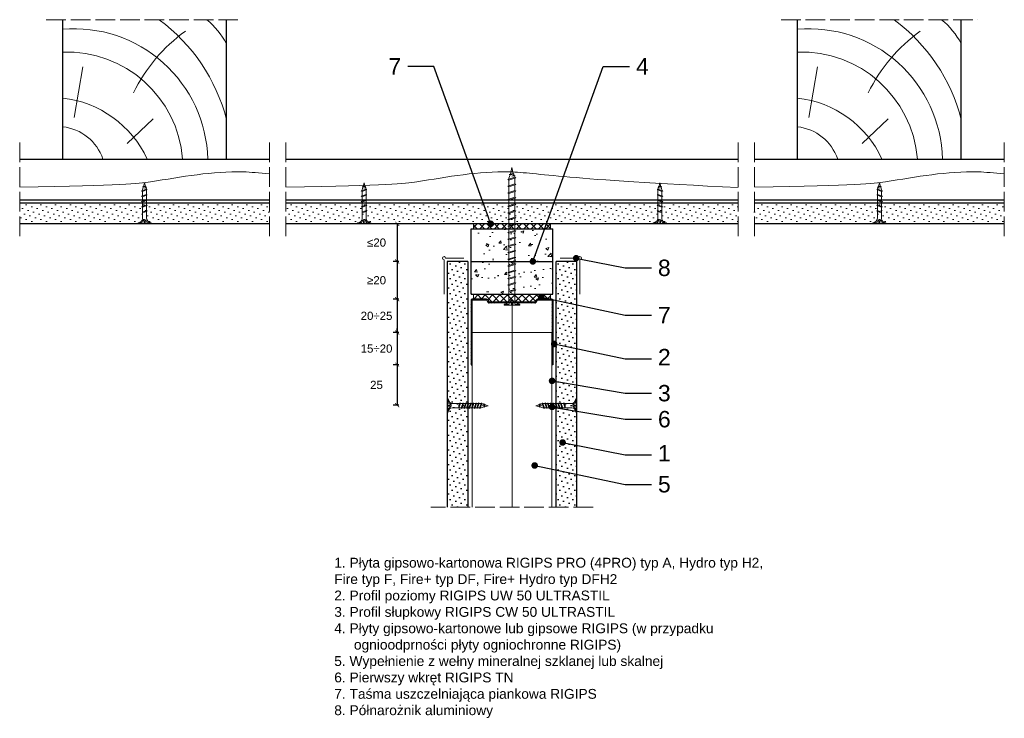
# Model space of a CAD drawing. Header units: millimetres. Extents: x 43 to 2739, y 671 to 1866.
# Tile 2 of 8: x 43 to 644, y 1440 to 1866. Entities that reach past the tile are written whole.
import ezdxf
from ezdxf import colors
from ezdxf.entities.mleader import LeaderData, LeaderLine
from ezdxf.math import Vec2, Vec3

# ---------------------------------------------------------------- set-up
doc = ezdxf.new("R2010")
doc.units = ezdxf.units.MM
doc.linetypes.add('ACAD_ISO02W100', pattern=[15, 12, -3])
for name, color, linetype, lineweight in [('_ISOVER WELNA', 7, 'BATTING', 9), ('_RIGIPS AKCESORIA', 7, 'Continuous', 18), ('_RIGIPS G-K', 7, 'Continuous', 25), ('_RIGIPS PROFIL', 7, 'Continuous', 18), ('KRESKOWANIE', 7, 'Continuous', 9), ('OPISY', 7, 'Continuous', 9), ('PRZERYWANA', 7, 'ACAD_ISO02W100', 9), ('WYMIARY', 7, 'Continuous', 25)]:
    doc.layers.add(name, color=color, linetype=linetype, lineweight=lineweight)
doc.styles.get("Standard").update_dxf_attribs({"font": 'arial.ttf'})
doc.linetypes.add('BATTING', pattern='A,0.00254,-2.54,[134,ltypeshp.shx,S=2.54,R=0,X=-2.54,Y=0],-5.08,[134,ltypeshp.shx,S=2.54,R=180,X=2.54,Y=0],-2.54', length=10.16254)
doc.dimstyles.new('ISO-25', dxfattribs={"dimtxt": 5, "dimasz": 2.5, "dimexe": 2.5, "dimexo": 0.625, "dimtad": 1, "dimtxsty": 'Standard', "dimblk": 'ARCHTICK', "dimcen": 2.5, "dimadec": 0, "dimazin": 0, "dimtfac": 1, "dimtmove": 0, "dimatfit": 3, "dimfxl": 1, "dimfxlon": 1, "dimarcsym": 0})
pattern_1 = [(50, (-1933.128, 424.791), (18.21847, -1.59391), [1.905, -20.955]), (355, (-1933.128, 424.79), (-3.52434, 19.10568), [1.524, -16.76406]), (100.45144, (-1931.61, 424.658), (14.69412, 17.51178), [1.619, -17.80902]), (46.1842, (-1933.128, 429.87), (27.1079, -4.20423), [2.8575, -31.4325]), (96.6356, (-1930.87, 429.52), (23.74041, 24.7426), [2.4285, -26.71356]), (351.1842, (-1933.128, 429.87), (23.7404, 24.7426), [2.286, -25.14597]), (21, (-1930.588, 428.601), (15.16144, -10.22652), [1.905, -20.955]), (326, (-1930.588, 428.6), (6.1802, 18.4188), [1.524, -16.764]), (71.45144, (-1929.325, 427.749), (21.34164, 8.19228), [1.619, -17.809]), (37.5, (-1933.128, 424.791), (0.30886, 8.455504), [0, -16.5608, 0, -17.018, 0, -16.8275]), (7.5, (-1933.128, 424.791), (6.681966, 10.018057), [0, -9.7028, 0, -16.1798, 0, -6.4135]), (327.5, (-1938.7925, 424.791), (13.55906, -0.572874), [0, -6.35, 0, -19.812, 0, -26.289]), (317.5, (-1941.333, 424.791), (14.81292, 2.54265), [0, -8.255, 0, -13.1572, 0, -18.669])]

# ---------------------------------------------------------------- blocks, each defined once
blk = doc.blocks.new('drew kres')
at = {"layer": 'KRESKOWANIE'}
for p, q in [((2017.14, 418.87), (2001.31, 403.8)), ((2049.56, 403.04), (2044.28, 372.15))]:
    blk.add_line(p, q, dxfattribs=at)
for centre, radius, start, end in [((2049.6, 430.44), 81.58, 181.47193, 274.90404), ((2053.93, 433.85), 70.73, 184.46723, 272.14351), ((2063.95, 455.7), 64.99, 204.89607, 263.48248), ((2059.82, 437.89), 29.39, 198.95356, 263.65586), ((2063.5, 432.03), 110.49, 194.5935, 233.38495), ((1921.56, 433.01), 102.26, 306.02448, 333.87188), ((1998.29, 380.05), 47.17, 207.83589, 231.09163)]:
    blk.add_arc(centre, radius, start, end, dxfattribs=at)
blk = doc.blocks.new('TD 25')
at = {"layer": '_RIGIPS AKCESORIA'}
for p, q in [((18.38, 90.87), (18.38, 98.87)), ((18.38, 98.87), (18.84, 98.87)), ((18.84, 96.49), (18.38, 96.49)), ((18.84, 98.87), (18.84, 96.49)), ((21.4, 96.17), (28.48, 96.17)), ((25.5, 96.17), (25.5, 94.89)), ((26.41, 93.72), (25.5, 96.17)), ((28.48, 96.17), (28.79, 96.71)), ((29.61, 93.21), (28.48, 96.17)), ((28.79, 96.71), (29.94, 93.72)), ((29, 96.17), (31.59, 96.17)), ((31.59, 96.17), (31.9, 96.71)), ((32.72, 93.21), (31.59, 96.17)), ((31.9, 96.71), (33.05, 93.72)), ((32.11, 96.17), (34.8, 96.17)), ((34.8, 96.17), (35.11, 96.71)), ((35.93, 93.21), (34.8, 96.17)), ((35.11, 96.71), (36.26, 93.72)), ((35.32, 96.17), (38.06, 96.17)), ((38.06, 96.17), (38.38, 96.71)), ((39.2, 93.21), (38.06, 96.17)), ((38.38, 96.71), (39.52, 93.72)), ((38.58, 96.17), (39.08, 96.17)), ((39.08, 96.17), (40.66, 95.69)), ((18.38, 95.2), (20.15, 95.2)), ((18.38, 94.54), (20.15, 94.54)), ((18.84, 93.34), (18.38, 93.34)), ((18.38, 90.87), (18.84, 90.87)), ((18.84, 90.87), (18.84, 93.34)), ((20.15, 95.2), (20.15, 95.91)), ((20.15, 94.54), (20.15, 93.88)), ((25.87, 93.72), (21.92, 93.72)), ((25.5, 94.89), (26.03, 93.24)), ((26.03, 93.24), (26.41, 93.72)), ((29.42, 93.72), (26.41, 93.72)), ((29.94, 93.72), (29.61, 93.21)), ((32.53, 93.72), (29.94, 93.72)), ((33.05, 93.72), (32.72, 93.21)), ((35.74, 93.72), (33.05, 93.72)), ((36.26, 93.72), (35.93, 93.21)), ((39, 93.72), (36.26, 93.72)), ((39.52, 93.72), (39.2, 93.21)), ((39.52, 93.72), (40.19, 93.83)), ((40.23, 93.53), (40.05, 94.99)), ((40.05, 94.99), (40.52, 94.11)), ((40.52, 94.11), (40.23, 93.53)), ((41.08, 94.06), (40.52, 94.11)), ((40.66, 95.69), (40.94, 96.08)), ((41.08, 94.06), (40.66, 95.69)), ((40.94, 96.08), (41.41, 94.41)), ((41.41, 94.41), (41.08, 94.06)), ((41.09, 95.55), (43.38, 94.95)), ((43.38, 94.95), (41.41, 94.41))]:
    blk.add_line(p, q, dxfattribs=at)
for centre, major_axis, ratio, start_param, end_param in [((21.47, 99.37), (0.17, 3.2), 0.826134, 1.773653, 3.180586), ((18.34, 92.6), (0, 3.93), 0.848176, -0.720942, -0.151112), ((21.75, 90.14), (0.28, 3.57), 0.832181, 0.035984, 1.430787), ((15.65, 107.61), (0, 14.76), 0.848176, 3.399396, 3.475072), ((18.97, 96.32), (0, 2.81), 0.848176, 3.475072, 3.862535), ((20.04, 94.88), (0, 0.895), 0.848176, -1.552777, -0.720942), ((20.04, 94.88), (0, 0.895), 0.848176, 3.862535, 4.730408)]:
    blk.add_ellipse(centre, major_axis=major_axis, ratio=ratio, start_param=start_param, end_param=end_param, dxfattribs=at)
blk = doc.blocks.new('TN 25')
at = {"layer": '_RIGIPS AKCESORIA'}
for p, q in [((0, -0.84), (0, 7.16)), ((0, 7.16), (0.46, 7.16)), ((0.46, 7.16), (0.46, 4.78)), ((0.46, 4.78), (0, 4.78)), ((0, 3.5), (1.77, 3.5)), ((0, 2.83), (1.77, 2.83)), ((0.46, 1.64), (0, 1.64)), ((0.46, -0.84), (0.46, 1.64)), ((1.77, 3.5), (1.77, 4.2)), ((1.77, 2.83), (1.77, 2.18)), ((3.02, 4.46), (8.47, 4.46)), ((7.49, 2.01), (3.55, 2.01)), ((7.12, 4.46), (7.12, 3.18)), ((8.03, 2.01), (7.12, 4.46)), ((7.12, 3.18), (7.65, 1.53)), ((7.65, 1.53), (8.03, 2.01)), ((9.41, 2.01), (8.03, 2.01)), ((8.47, 4.46), (8.79, 5)), ((9.61, 1.51), (8.47, 4.46)), ((8.79, 5), (9.93, 2.01)), ((9, 4.46), (10.1, 4.46)), ((9.93, 2.01), (9.61, 1.51)), ((11.04, 2.01), (9.93, 2.01)), ((10.1, 4.46), (10.41, 5)), ((11.23, 1.51), (10.1, 4.46)), ((10.41, 5), (11.56, 2.01)), ((10.62, 4.46), (11.67, 4.46)), ((11.56, 2.01), (11.23, 1.51)), ((12.61, 2.01), (11.56, 2.01)), ((11.67, 4.46), (11.99, 5)), ((12.81, 1.51), (11.67, 4.46)), ((11.99, 5), (13.14, 2.01)), ((12.2, 4.46), (13.21, 4.46)), ((13.14, 2.01), (12.81, 1.51)), ((14.15, 2.01), (13.14, 2.01)), ((13.21, 4.46), (13.52, 5)), ((14.34, 1.51), (13.21, 4.46)), ((13.52, 5), (14.67, 2.01)), ((13.73, 4.46), (14.8, 4.46)), ((14.67, 2.01), (14.34, 1.51)), ((15.74, 2.01), (14.67, 2.01)), ((14.8, 4.46), (15.12, 5)), ((15.94, 1.51), (14.8, 4.46)), ((15.12, 5), (16.26, 2.01)), ((15.33, 4.46), (16.42, 4.46)), ((16.26, 2.01), (15.94, 1.51)), ((17.36, 2.01), (16.26, 2.01)), ((16.42, 4.46), (16.73, 5)), ((17.55, 1.51), (16.42, 4.46)), ((16.73, 5), (17.88, 2.01)), ((16.94, 4.46), (17.99, 4.46)), ((17.88, 2.01), (17.55, 1.51)), ((18.93, 2.01), (17.88, 2.01)), ((17.99, 4.46), (18.31, 5)), ((19.13, 1.51), (17.99, 4.46)), ((18.31, 5), (19.45, 2.01)), ((18.52, 4.46), (19.68, 4.46)), ((19.45, 2.01), (19.13, 1.51)), ((19.45, 2.01), (20.62, 2.01)), ((19.68, 4.46), (20, 5)), ((20.82, 1.51), (19.68, 4.46)), ((20, 5), (21.14, 2.01)), ((20.21, 4.46), (20.7, 4.46)), ((20.7, 4.46), (22.28, 3.98)), ((21.14, 2.01), (20.82, 1.51)), ((21.14, 2.01), (21.81, 2.12)), ((21.85, 1.83), (21.67, 3.28)), ((21.67, 3.28), (22.14, 2.4)), ((22.14, 2.4), (21.85, 1.83)), ((22.7, 2.36), (22.14, 2.4)), ((22.28, 3.98), (22.56, 4.37)), ((22.7, 2.36), (22.28, 3.98)), ((22.56, 4.37), (23.03, 2.71)), ((23.03, 2.71), (22.7, 2.36)), ((22.71, 3.85), (25, 3.24)), ((25, 3.24), (23.03, 2.71)), ((0, -0.84), (0.46, -0.84))]:
    blk.add_line(p, q, dxfattribs=at)
for centre, major_axis, ratio, start_param, end_param in [((3.09, 7.67), (0.17, 3.2), 0.826134, 1.773653, 3.180586), ((-0.04, 0.9), (0, 3.93), 0.848176, -0.720942, -0.151112), ((3.37, -1.57), (0.28, 3.57), 0.832181, 0.035984, 1.430787), ((-2.73, 15.91), (0, 14.76), 0.848176, 3.399396, 3.475072), ((0.59, 4.62), (0, 2.81), 0.848176, 3.475072, 3.862535), ((1.66, 3.18), (0, 0.895), 0.848176, -1.552777, -0.720942), ((1.66, 3.18), (0, 0.895), 0.848176, 3.862535, 4.730408)]:
    blk.add_ellipse(centre, major_axis=major_axis, ratio=ratio, start_param=start_param, end_param=end_param, dxfattribs=at)
blk = doc.blocks.new('UW 50 ULTRASTIL')
h = blk.add_hatch()
h.set_pattern_fill('ANSI31', color=256, scale=0.5, style=0)
h.paths.add_polyline_path([(-104.51, 0.56), (-104.18, 1.24, -0.286951), (-103.29, 1.8), (-82.41, 1.8), (-76.29, 1.8, -0.286951), (-75.39, 1.24), (-75.06, 0.56, 0.286951), (-74.16, 0), (-65.59, 0, 0.414214), (-64.79, 0.8), (-64.79, 40), (-65.34, 40), (-65.34, 0.8, -0.414214), (-65.59, 0.55), (-73.82, 0.55, -0.286951), (-74.72, 1.11), (-75.05, 1.79, 0.286951), (-75.94, 2.35), (-103.63, 2.35, 0.286951), (-104.53, 1.79), (-104.86, 1.11, -0.286951), (-105.76, 0.55), (-113.99, 0.55, -0.414214), (-114.24, 0.8), (-114.24, 40), (-114.79, 40), (-114.79, 0.8, 0.414214), (-113.99, 0), (-105.41, 0, 0.286951)])
for p, q in [((-114.79, 0.8), (-114.79, 40)), ((-114.79, 40), (-114.24, 40)), ((-114.24, 0.8), (-114.24, 40)), ((-65.34, 0.8), (-65.34, 40)), ((-64.79, 40), (-65.34, 40)), ((-64.79, 0.8), (-64.79, 40)), ((-113.99, 0.55), (-105.76, 0.55)), ((-113.99, 0), (-105.41, 0)), ((-104.86, 1.11), (-104.53, 1.79)), ((-104.51, 0.56), (-104.18, 1.24)), ((-103.63, 2.35), (-75.94, 2.35)), ((-103.29, 1.8), (-76.29, 1.8)), ((-75.06, 0.56), (-75.39, 1.24)), ((-74.72, 1.11), (-75.05, 1.79)), ((-74.16, 0), (-65.59, 0)), ((-73.82, 0.55), (-65.59, 0.55))]:
    blk.add_line(p, q)
for centre, radius, start, end in [((-113.99, 0.8), 0.8, 180, 270), ((-113.99, 0.8), 0.25, 180, 270), ((-105.76, 1.55), 1, 270, 334.04349), ((-105.41, 1), 1, 270, 334.04349), ((-103.63, 1.35), 1, 90, 154.04349), ((-103.29, 0.8), 1, 90, 154.04349), ((-76.29, 0.8), 1, 25.95651, 90), ((-75.94, 1.35), 1, 25.95651, 90), ((-74.16, 1), 1, 205.95651, 270), ((-73.82, 1.55), 1, 205.95651, 270), ((-65.59, 0.8), 0.8, 270, 0), ((-65.59, 0.8), 0.25, 270, 0)]:
    blk.add_arc(centre, radius, start, end)
blk = doc.blocks.new('polnaroznik')
at = {"layer": '_RIGIPS AKCESORIA'}
for p, q in [((429.5, 44.15), (429.5, 55.15)), ((430.5, 56.15), (451.5, 56.15))]:
    blk.add_line(p, q, dxfattribs=at)
blk.add_arc((429.5, 56.15), 1, 0, 270, dxfattribs=at)
blk = doc.blocks.new('TD 70')
at = {"layer": '_RIGIPS AKCESORIA'}
for p, q in [((18.38, 47.4), (18.38, 55.4)), ((18.38, 55.4), (18.84, 55.4)), ((18.84, 55.4), (18.84, 53.01)), ((18.84, 53.01), (18.38, 53.01)), ((18.38, 51.73), (20.15, 51.73)), ((18.38, 51.06), (20.15, 51.06)), ((20.15, 51.73), (20.15, 52.43)), ((20.15, 51.06), (20.15, 50.41)), ((21.4, 52.96), (28.48, 52.96)), ((26.41, 50.01), (25.5, 52.96)), ((25.5, 52.96), (25.5, 51.42)), ((25.5, 51.42), (26.03, 49.44)), ((28.48, 52.96), (28.79, 53.6)), ((29.61, 49.41), (28.48, 52.96)), ((28.79, 53.6), (29.94, 50.01)), ((29, 52.96), (31.59, 52.96)), ((31.59, 52.96), (31.9, 53.6)), ((32.72, 49.41), (31.59, 52.96)), ((31.9, 53.6), (33.05, 50.01)), ((32.11, 52.96), (34.8, 52.96)), ((34.8, 52.96), (35.11, 53.6)), ((35.93, 49.41), (34.8, 52.96)), ((35.11, 53.6), (36.26, 50.01)), ((35.32, 52.96), (38.06, 52.96)), ((38.06, 52.96), (38.38, 53.6)), ((39.2, 49.41), (38.06, 52.96)), ((38.38, 53.6), (39.52, 50.01)), ((38.58, 52.96), (41.44, 52.96)), ((41.44, 52.96), (41.76, 53.6)), ((42.58, 49.41), (41.44, 52.96)), ((41.76, 53.6), (42.9, 50.01)), ((41.96, 52.96), (44.82, 52.96)), ((44.82, 52.96), (45.14, 53.6)), ((45.96, 49.41), (44.82, 52.96)), ((45.14, 53.6), (46.28, 50.01)), ((45.34, 52.96), (48.2, 52.96)), ((48.2, 52.96), (48.52, 53.6)), ((49.34, 49.41), (48.2, 52.96)), ((48.52, 53.6), (49.66, 50.01)), ((48.72, 52.96), (51.58, 52.96)), ((51.58, 52.96), (51.9, 53.6)), ((52.72, 49.41), (51.58, 52.96)), ((51.9, 53.6), (53.04, 50.01)), ((52.1, 52.96), (54.96, 52.96)), ((54.96, 52.96), (55.28, 53.6)), ((56.1, 49.41), (54.96, 52.96)), ((55.28, 53.6), (56.42, 50.01)), ((55.48, 52.96), (58.34, 52.96)), ((58.34, 52.96), (58.66, 53.6)), ((59.48, 49.41), (58.34, 52.96)), ((58.66, 53.6), (59.8, 50.01)), ((58.86, 52.96), (61.72, 52.96)), ((61.72, 52.96), (62.04, 53.6)), ((62.85, 49.41), (61.72, 52.96)), ((62.04, 53.6), (63.18, 50.01)), ((62.24, 52.96), (65.1, 52.96)), ((65.1, 52.96), (65.42, 53.6)), ((66.23, 49.41), (65.1, 52.96)), ((65.42, 53.6), (66.56, 50.01)), ((65.62, 52.96), (68.48, 52.96)), ((68.48, 52.96), (68.8, 53.6)), ((69.61, 49.41), (68.48, 52.96)), ((68.8, 53.6), (69.94, 50.01)), ((69, 52.96), (71.86, 52.96)), ((71.86, 52.96), (72.18, 53.6)), ((72.99, 49.41), (71.86, 52.96)), ((72.18, 53.6), (73.32, 50.01)), ((72.38, 52.96), (75.24, 52.96)), ((75.24, 52.96), (75.56, 53.6)), ((76.37, 49.41), (75.24, 52.96)), ((75.56, 53.6), (76.7, 50.01)), ((75.76, 52.96), (78.62, 52.96)), ((78.62, 52.96), (78.94, 53.6)), ((79.75, 49.41), (78.62, 52.96)), ((78.94, 53.6), (80.08, 50.01)), ((79.14, 52.96), (82, 52.96)), ((82, 52.96), (82.32, 53.6)), ((82, 52.96), (82.32, 53.6)), ((83.13, 49.41), (82, 52.96)), ((83.13, 49.41), (82, 52.96)), ((82.32, 53.6), (83.46, 50.01)), ((82.32, 53.6), (83.46, 50.01)), ((82.52, 52.96), (83.01, 52.96)), ((82.52, 52.96), (83.01, 52.96)), ((83.01, 52.96), (84.6, 52.38)), ((83.46, 50.01), (84.13, 50.15)), ((84.16, 49.79), (83.99, 51.54)), ((83.99, 51.54), (84.46, 50.48)), ((84.46, 50.48), (84.16, 49.79)), ((85.02, 50.43), (84.46, 50.48)), ((84.6, 52.38), (84.88, 52.85)), ((85.02, 50.43), (84.6, 52.38)), ((84.88, 52.85), (85.35, 50.85)), ((85.02, 52.22), (88.38, 51.49)), ((85.35, 50.85), (85.02, 50.43)), ((88.38, 51.49), (85.35, 50.85)), ((18.84, 49.87), (18.38, 49.87)), ((18.38, 47.4), (18.84, 47.4)), ((18.84, 47.4), (18.84, 49.87)), ((25.87, 50.01), (21.92, 50.01)), ((26.03, 49.44), (26.41, 50.01)), ((29.42, 50.01), (26.41, 50.01)), ((29.94, 50.01), (29.61, 49.41)), ((32.53, 50.01), (29.94, 50.01)), ((33.05, 50.01), (32.72, 49.41)), ((35.74, 50.01), (33.05, 50.01)), ((36.26, 50.01), (35.93, 49.41)), ((39, 50.01), (36.26, 50.01)), ((39.52, 50.01), (39.2, 49.41)), ((42.38, 50.01), (39.52, 50.01)), ((42.9, 50.01), (42.58, 49.41)), ((45.76, 50.01), (42.9, 50.01)), ((46.28, 50.01), (45.96, 49.41)), ((49.14, 50.01), (46.28, 50.01)), ((49.66, 50.01), (49.34, 49.41)), ((52.52, 50.01), (49.66, 50.01)), ((53.04, 50.01), (52.72, 49.41)), ((55.9, 50.01), (53.04, 50.01)), ((56.42, 50.01), (56.1, 49.41)), ((59.28, 50.01), (56.42, 50.01)), ((59.8, 50.01), (59.48, 49.41)), ((62.66, 50.01), (59.8, 50.01)), ((63.18, 50.01), (62.85, 49.41)), ((66.04, 50.01), (63.18, 50.01)), ((66.56, 50.01), (66.23, 49.41)), ((69.42, 50.01), (66.56, 50.01)), ((69.94, 50.01), (69.61, 49.41)), ((72.8, 50.01), (69.94, 50.01)), ((73.32, 50.01), (72.99, 49.41)), ((76.18, 50.01), (73.32, 50.01)), ((76.7, 50.01), (76.37, 49.41)), ((79.56, 50.01), (76.7, 50.01)), ((80.08, 50.01), (79.75, 49.41)), ((82.94, 50.01), (80.08, 50.01)), ((83.46, 50.01), (83.13, 49.41)), ((83.46, 50.01), (83.13, 49.41))]:
    blk.add_line(p, q, dxfattribs=at)
for centre, major_axis, ratio, start_param, end_param in [((21.47, 55.9), (1.22, 2.78), 0.837272, 2.095128, 3.598769), ((18.34, 49.13), (0, 3.93), 0.848176, -0.720942, -0.151112), ((21.75, 46.66), (-0.73, 3.32), 0.858496, -0.312441, 1.16424), ((15.65, 64.14), (0, 14.76), 0.848176, 3.399396, 3.475072), ((18.97, 52.85), (0, 2.81), 0.848176, 3.475072, 3.862535), ((20.04, 51.41), (0, 0.895), 0.848176, -1.552777, -0.720942), ((20.04, 51.41), (0, 0.895), 0.848176, 3.862535, 4.730408)]:
    blk.add_ellipse(centre, major_axis=major_axis, ratio=ratio, start_param=start_param, end_param=end_param, dxfattribs=at)
blk = doc.blocks.new('_ArchTick')
at = {"color": 0, "linetype": 'ByBlock', "const_width": 0.15}
blk.add_lwpolyline([(-0.5, -0.5), (0.5, 0.5)], dxfattribs=at)
blk = doc.blocks.new('*D31')
at = {"layer": 'Defpoints', "color": 0, "transparency": 16777216}
for p in [(319.98, 1675.52), (273.57, 1655.92), (319.38, 1655.92)]:
    blk.add_point(p, dxfattribs=at)
at = {"layer": 'WYMIARY', "color": 0, "lineweight": -2, "transparency": 16777216}
for p, q in [((273.57, 1675.52), (273.57, 1678.02)), ((274.57, 1675.52), (271.07, 1675.52)), ((273.57, 1675.52), (273.57, 1655.92)), ((274.57, 1655.92), (271.07, 1655.92)), ((273.57, 1655.92), (273.57, 1653.42))]:
    blk.add_line(p, q, dxfattribs=at)
at = {"layer": 'WYMIARY', "color": 0, "lineweight": -2, "transparency": 16777216, "xscale": 2.5, "yscale": 2.5, "zscale": 2.5}
for p, rotation in [((273.57, 1675.52), 270), ((273.57, 1655.92), 90)]:
    blk.add_blockref('_ArchTick', p, dxfattribs=dict(at, rotation=rotation))
at = {"layer": 'WYMIARY', "color": 0, "transparency": 16777216, "insert": (260.97, 1665.72), "char_height": 5, "attachment_point": 5}
blk.add_mtext('15÷20', dxfattribs=at)
blk = doc.blocks.new('*D32')
at = {"layer": 'Defpoints', "color": 0, "transparency": 16777216}
for p in [(319.38, 1655.92), (273.56, 1631.18), (318.66, 1631.18)]:
    blk.add_point(p, dxfattribs=at)
at = {"layer": 'WYMIARY', "color": 0, "lineweight": -2, "transparency": 16777216}
for p, q in [((274.56, 1655.92), (271.06, 1655.92)), ((273.56, 1655.92), (273.56, 1631.18)), ((274.56, 1631.18), (271.06, 1631.18))]:
    blk.add_line(p, q, dxfattribs=at)
at = {"layer": 'WYMIARY', "color": 0, "lineweight": -2, "transparency": 16777216, "xscale": 2.5, "yscale": 2.5, "zscale": 2.5}
for p, rotation in [((273.56, 1655.92), 90), ((273.56, 1631.18), 270)]:
    blk.add_blockref('_ArchTick', p, dxfattribs=dict(at, rotation=rotation))
at = {"layer": 'WYMIARY', "color": 0, "transparency": 16777216, "insert": (260.95, 1643.55), "char_height": 5, "attachment_point": 5}
blk.add_mtext('25', dxfattribs=at)
blk = doc.blocks.new('*D33')
at = {"layer": 'Defpoints', "color": 0, "transparency": 16777216}
for p in [(319.98, 1695.92), (273.57, 1675.52), (319.38, 1675.52)]:
    blk.add_point(p, dxfattribs=at)
at = {"layer": 'WYMIARY', "color": 0, "lineweight": -2, "transparency": 16777216}
for p, q in [((274.57, 1695.92), (271.07, 1695.92)), ((273.57, 1695.92), (273.57, 1675.52)), ((274.57, 1675.52), (271.07, 1675.52))]:
    blk.add_line(p, q, dxfattribs=at)
at = {"layer": 'WYMIARY', "color": 0, "lineweight": -2, "transparency": 16777216, "xscale": 2.5, "yscale": 2.5, "zscale": 2.5}
for p, rotation in [((273.57, 1695.92), 90), ((273.57, 1675.52), 270)]:
    blk.add_blockref('_ArchTick', p, dxfattribs=dict(at, rotation=rotation))
at = {"layer": 'WYMIARY', "color": 0, "transparency": 16777216, "insert": (260.97, 1685.72), "char_height": 5, "attachment_point": 5}
blk.add_mtext('20÷25', dxfattribs=at)
blk = doc.blocks.new('*D34')
at = {"layer": 'Defpoints', "color": 0, "transparency": 16777216}
for p in [(317.38, 1718.92), (273.57, 1695.92), (320.78, 1695.92)]:
    blk.add_point(p, dxfattribs=at)
at = {"layer": 'WYMIARY', "color": 0, "lineweight": -2, "transparency": 16777216}
for p, q in [((274.57, 1718.92), (271.07, 1718.92)), ((273.57, 1718.92), (273.57, 1695.92)), ((274.57, 1695.92), (271.07, 1695.92))]:
    blk.add_line(p, q, dxfattribs=at)
at = {"layer": 'WYMIARY', "color": 0, "lineweight": -2, "transparency": 16777216, "xscale": 2.5, "yscale": 2.5, "zscale": 2.5}
for p, rotation in [((273.57, 1718.92), 90), ((273.57, 1695.92), 270)]:
    blk.add_blockref('_ArchTick', p, dxfattribs=dict(at, rotation=rotation))
at = {"layer": 'WYMIARY', "color": 0, "transparency": 16777216, "insert": (260.97, 1707.42), "char_height": 5, "attachment_point": 5}
blk.add_mtext('≥20', dxfattribs=at)
blk = doc.blocks.new('*D35')
at = {"layer": 'Defpoints', "color": 0, "transparency": 16777216}
for p in [(317.38, 1741.92), (273.57, 1718.92), (319.38, 1718.92)]:
    blk.add_point(p, dxfattribs=at)
at = {"layer": 'WYMIARY', "color": 0, "lineweight": -2, "transparency": 16777216}
for p, q in [((274.57, 1741.92), (271.07, 1741.92)), ((273.57, 1741.92), (273.57, 1718.92)), ((274.57, 1718.92), (271.07, 1718.92))]:
    blk.add_line(p, q, dxfattribs=at)
at = {"layer": 'WYMIARY', "color": 0, "lineweight": -2, "transparency": 16777216, "xscale": 2.5, "yscale": 2.5, "zscale": 2.5}
for p, rotation in [((273.57, 1741.92), 90), ((273.57, 1718.92), 270)]:
    blk.add_blockref('_ArchTick', p, dxfattribs=dict(at, rotation=rotation))
at = {"layer": 'WYMIARY', "color": 0, "transparency": 16777216, "insert": (260.97, 1730.42), "char_height": 5, "attachment_point": 5}
blk.add_mtext('≤20', dxfattribs=at)
blk = doc.blocks.new('_Dot')
at = {"color": 0, "linetype": 'ByBlock', "lineweight": -2}
blk.add_line((-0.5, 0), (-1, 0), dxfattribs=at)
at = {"color": 0, "linetype": 'ByBlock', "const_width": 0.5}
blk.add_lwpolyline([(-0.25, 0, 1), (0.25, 0, 1)], format="xyb", close=True, dxfattribs=at)

msp = doc.modelspace()

# ---------------------------------------------------------------- hatches: boundary and pattern name
at = {"layer": '_RIGIPS G-K'}
h = msp.add_hatch(dxfattribs=at)
h.set_pattern_fill('DOTS', color=256, scale=2, angle=225, style=0)
h.set_pattern_definition([(225, (-1934.6283, 401.791), (1.122532, -3.367596), [0, -3.175])])
h.paths.add_polyline_path([(304.147, 1568.92), (316.647, 1568.92), (316.647, 1718.92), (304.147, 1718.92)])
h = msp.add_hatch(dxfattribs=at)
h.set_pattern_fill('DOTS', color=256, scale=2, angle=225, style=0)
h.set_pattern_definition([(225, (-1931.6283, 401.791), (1.122532, -3.367596), [0, -3.175])])
h.paths.add_polyline_path([(370.647, 1568.92), (383.147, 1568.92), (383.147, 1718.92), (370.647, 1718.92)])
at = {"layer": 'KRESKOWANIE'}
h = msp.add_hatch(dxfattribs=at)
h.set_pattern_fill('DOTS', color=256, scale=2, angle=225, style=0)
h.paths.add_polyline_path([(195.647, 1754.42), (43.163, 1754.42), (43.163, 1741.92), (195.647, 1741.92)])
h = msp.add_hatch(dxfattribs=at)
h.set_pattern_fill('DOTS', color=256, scale=2, angle=225, style=0)
h.paths.add_polyline_path([(481.647, 1754.42), (205.647, 1754.42), (205.647, 1741.92), (481.647, 1741.92)])
h = msp.add_hatch(dxfattribs=at)
h.set_pattern_fill('DOTS', color=256, scale=2, angle=225, style=0)
h.paths.add_polyline_path([(644.13, 1754.42), (491.647, 1754.42), (491.647, 1741.92), (644.13, 1741.92)])
h = msp.add_hatch(dxfattribs=at)
h.set_pattern_fill('AR-CONC', color=256, scale=0.1, style=0)
h.set_pattern_definition(pattern_1)
h.paths.add_polyline_path([(368.647, 1738.92), (318.647, 1738.92), (318.647, 1718.92), (368.647, 1718.92)])
h = msp.add_hatch(dxfattribs=at)
h.set_pattern_fill('ANSI37', color=256, angle=270, style=0)
h.set_pattern_definition([(315, (-1933.1283, 424.791), (2.245064, 2.245064), []), (45, (-1933.1283, 424.791), (-2.245064, 2.245064), [])])
h.paths.add_polyline_path([(367.247, 1741.92), (320.047, 1741.92), (320.047, 1738.92), (367.247, 1738.92)])
h = msp.add_hatch(dxfattribs=at)
h.set_pattern_fill('AR-CONC', color=256, scale=0.1, style=0)
h.set_pattern_definition(pattern_1)
h.paths.add_polyline_path([(368.647, 1718.92), (318.647, 1718.92), (318.647, 1698.92), (368.647, 1698.92)])
h = msp.add_hatch(dxfattribs=at)
h.set_pattern_fill('ANSI37', color=256, angle=270, style=0)
h.set_pattern_definition([(315, (1968.4215, 3133.0484), (2.245064, 2.245064), []), (45, (1968.4215, 3133.0484), (-2.245064, 2.245064), [])])
h.paths.add_polyline_path([(320.047, 1695.92), (328.021, 1695.92, -0.2869508), (328.92, 1695.357), (329.249, 1694.682, 0.2869508), (330.148, 1694.12), (357.145, 1694.12, 0.2869508), (358.044, 1694.682), (358.373, 1695.357, -0.2869508), (359.272, 1695.92), (367.247, 1695.92), (367.247, 1698.92), (320.047, 1698.92)])

# ---------------------------------------------------------------- linework, layer by layer
for p, q in [((69.405, 1781.42), (69.405, 1866.42)), ((169.405, 1781.42), (169.405, 1866.42)), ((517.888, 1781.42), (517.888, 1866.42)), ((617.888, 1781.42), (617.888, 1866.42)), ((43.163, 1781.42), (195.647, 1781.42)), ((205.647, 1781.42), (481.647, 1781.42)), ((491.647, 1781.42), (644.13, 1781.42)), ((43.163, 1756.42), (195.647, 1756.42)), ((43.163, 1756.42), (195.647, 1756.42)), ((205.647, 1756.42), (481.647, 1756.42)), ((205.647, 1756.42), (481.647, 1756.42)), ((491.647, 1756.42), (644.13, 1756.42))]:
    msp.add_line(p, q)
at = {"layer": '_ISOVER WELNA', "ltscale": 2.4}
msp.add_line((343.647, 1568.92), (343.647, 1693.57), dxfattribs=at)
at = {"layer": '_RIGIPS G-K'}
for p, q in [((195.647, 1754.42), (43.163, 1754.42)), ((481.647, 1754.42), (205.647, 1754.42)), ((644.13, 1754.42), (491.647, 1754.42)), ((195.647, 1741.92), (43.163, 1741.92)), ((481.647, 1741.92), (205.647, 1741.92)), ((318.647, 1698.92), (318.647, 1738.92)), ((318.647, 1738.92), (368.647, 1738.92)), ((368.647, 1698.92), (368.647, 1738.92)), ((644.13, 1741.92), (491.647, 1741.92)), ((304.147, 1718.92), (304.147, 1568.92)), ((316.647, 1718.92), (304.147, 1718.92)), ((316.647, 1718.92), (316.647, 1568.92)), ((318.647, 1718.92), (368.647, 1718.92)), ((370.647, 1568.92), (370.647, 1718.92)), ((383.147, 1718.92), (370.647, 1718.92)), ((383.147, 1568.92), (383.147, 1718.92)), ((318.647, 1698.92), (368.647, 1698.92))]:
    msp.add_line(p, q, dxfattribs=at)
at = {"layer": '_RIGIPS PROFIL', "lineweight": 9}
for p, q in [((319.247, 1675.52), (368.047, 1675.52)), ((319.247, 1568.92), (319.247, 1675.52)), ((368.047, 1568.92), (368.047, 1675.52))]:
    msp.add_line(p, q, dxfattribs=at)
at = {"layer": 'KRESKOWANIE'}
for p, q in [((320.047, 1738.92), (320.047, 1741.92)), ((367.247, 1738.92), (367.247, 1741.92)), ((320.047, 1695.92), (320.047, 1698.92)), ((367.247, 1695.92), (367.247, 1698.92))]:
    msp.add_line(p, q, dxfattribs=at)
for points, knots in [([(195.647, 1772.35), (189.115, 1772.991), (165.69, 1775.118), (133.848, 1768.776), (106.996, 1765.279), (43.163, 1764.303)], [44.7640655, 44.7640655, 44.7640655, 44.7640655, 59.1467446, 116.0161227, 140.3251277, 140.3251277, 140.3251277, 140.3251277]), ([(481.647, 1764.074), (376.544, 1768.758), (340.861, 1777.645), (296.332, 1768.776), (269.48, 1765.279), (205.647, 1764.303)], [6.6865449, 6.6865449, 6.6865449, 6.6865449, 59.1467446, 116.0161227, 140.3251277, 140.3251277, 140.3251277, 140.3251277]), ([(644.13, 1772.35), (637.598, 1772.991), (614.174, 1775.118), (582.332, 1768.776), (555.48, 1765.279), (491.647, 1764.303)], [44.7640655, 44.7640655, 44.7640655, 44.7640655, 59.1467446, 116.0161227, 140.3251277, 140.3251277, 140.3251277, 140.3251277])]:
    msp.add_open_spline(points, degree=3, knots=knots, dxfattribs=at)
at = {"layer": 'PRZERYWANA'}
for p, q in [((59.405, 1866.42), (179.405, 1866.42)), ((507.888, 1866.42), (627.888, 1866.42)), ((43.163, 1791.42), (43.163, 1731.92)), ((195.647, 1791.42), (195.647, 1731.92)), ((205.647, 1791.42), (205.647, 1731.92)), ((481.647, 1791.42), (481.647, 1731.92)), ((491.647, 1791.42), (491.647, 1731.92)), ((644.13, 1791.42), (644.13, 1731.92)), ((393.147, 1568.92), (294.147, 1568.92))]:
    msp.add_line(p, q, dxfattribs=at)

# ---------------------------------------------------------------- block references
at = {"xscale": 1.199999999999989, "yscale": 1.199999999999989, "zscale": 1.199999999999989, "rotation": 90}
msp.add_blockref('TD 70', (405.354, 1670.147), dxfattribs=at)
for name, p, rotation in [('TD 25', (214.274, 1723.54), 90), ('TD 25', (348.266, 1723.54), 90), ('UW 50 ULTRASTIL', (253.86, 1695.92), 180)]:
    msp.add_blockref(name, p, dxfattribs=dict(rotation=rotation))
at = {"xscale": -1, "rotation": 270}
for p in [(339.028, 1723.54), (473.02, 1723.54)]:
    msp.add_blockref('TD 25', p, dxfattribs=at)
at = {"layer": '_RIGIPS AKCESORIA', "xscale": -1}
for name, p, rotation in [('polnaroznik', (358.297, 2150.421), 90), ('TN 25', (304.147, 1634.163), 180)]:
    msp.add_blockref(name, p, dxfattribs=dict(at, rotation=rotation))
at = {"layer": '_RIGIPS AKCESORIA'}
for name, p, rotation in [('polnaroznik', (328.997, 2150.421), 270), ('TN 25', (383.147, 1634.163), 180)]:
    msp.add_blockref(name, p, dxfattribs=dict(at, rotation=rotation))
at = {"layer": 'KRESKOWANIE', "rotation": 180}
for p in [(2125.98, 2209.764), (2574.463, 2209.764)]:
    msp.add_blockref('drew kres', p, dxfattribs=at)

# ---------------------------------------------------------------- texts
at = {"insert": (235.162, 1538.113), "char_height": 6, "width": 263.98133, "attachment_point": 1}
msp.add_mtext('1. Płyta gipsowo-kartonowa RIGIPS PRO (4PRO) typ A, Hydro typ H2, Fire typ F, Fire+ typ DF, Fire+ Hydro typ DFH2\\P2. Profil poziomy RIGIPS UW 50 ULTRASTIL\\P3. Profil słupkowy RIGIPS CW 50 ULTRASTIL\\P\\pi-12,l12;4. Płyty gipsowo-kartonowe lub gipsowe RIGIPS (w przypadku ognioodprności płyty ogniochronne RIGIPS)\\P\\pi0,l0;5. Wypełnienie z wełny mineralnej szklanej lub skalnej\\P6. Pierwszy wkręt RIGIPS TN\\P7. Taśma uszczelniająca piankowa RIGIPS\\P8. Półnarożnik aluminiowy', dxfattribs=at)

# ---------------------------------------------------------------- dimensions: what is measured, and where the dimension line sits
at = {"layer": 'WYMIARY'}
for base, p1, p2, text, picture, middle in [((273.575, 1718.92), (317.383, 1741.92), (319.383, 1718.92), '≤20', '*D35', (260.969, 1730.42)), ((273.575, 1695.92), (317.383, 1718.92), (320.783, 1695.92), '≥20', '*D34', (260.969, 1707.42)), ((273.575, 1675.52), (319.983, 1695.92), (319.383, 1675.52), '20÷25', '*D33', (260.969, 1685.72)), ((273.575, 1655.92), (319.983, 1675.52), (319.383, 1655.92), '15÷20', '*D31', (260.969, 1665.72)), ((273.559, 1631.178), (319.383, 1655.92), (318.658, 1631.178), '25', '*D32', (260.953, 1643.549))]:
    dim = msp.add_linear_dim(base=base, p1=p1, p2=p2, angle=90, text=text, dimstyle='ISO-25', override={"dimgap": 10, "dimtad": 3, "dimtmove": 2}, dxfattribs=at)
    dim.commit()
    dim.dimension.update_dxf_attribs({"geometry": picture, "text_midpoint": middle, "text_rotation": 180})

# ---------------------------------------------------------------- leaders
at = {"layer": 'OPISY'}
ml = msp.add_multileader_mtext('Standard', dxfattribs=at)
ml.set_content('7', color=256)
ml.set_leader_properties()
ml.set_arrow_properties(name='DOT')
ml.build(insert=Vec2(0, 0))
ctx = ml.context
ctx.base_point, ctx.char_height, ctx.landing_gap_size, ctx.plane_origin = Vec3(265.53, 1837.963), 10, 4, Vec3(472.592, 1981.623)
ctx.text_align_type = 2
notes = []
notes.append((ctx, [(0, (1, 1, 0), (296.003, 1837.963), (-1, 0), 16, [(0, [(330.693, 1741.92)], 0, [])])]))
ctx.mtext.insert, ctx.mtext.alignment, ctx.mtext.flow_direction = Vec3(276.003, 1842.963), 3, 5
ml = msp.add_multileader_mtext('Standard', dxfattribs=at)
ml.set_content('4', color=256)
ml.set_leader_properties()
ml.set_arrow_properties(name='DOT')
ml.build(insert=Vec2(0, 0))
ctx = ml.context
ctx.base_point, ctx.char_height, ctx.landing_gap_size, ctx.plane_origin = Vec3(415.373, 1837.963), 10, 4, Vec3(222.785, 1981.623)
notes.append((ctx, [(0, (1, 1, 0), (399.373, 1837.963), (1, 0), 16, [(0, [(356.376, 1718.92)], 0, [])])]))
ctx.mtext.insert, ctx.mtext.flow_direction = Vec3(419.373, 1842.963), 5
ml = msp.add_multileader_mtext('Standard', dxfattribs=at)
ml.set_content('8', color=256)
ml.set_leader_properties()
ml.set_arrow_properties(name='DOT')
ml.build(insert=Vec2(0, 0))
ctx = ml.context
ctx.base_point, ctx.char_height, ctx.landing_gap_size, ctx.plane_origin = Vec3(428.732, 1714.947), 10, 4, Vec3(236.143, 1858.606)
notes.append((ctx, [(0, (1, 1, 0), (412.732, 1714.947), (1, 0), 16, [(0, [(382.814, 1720.92)], 0, [])])]))
ctx.mtext.insert, ctx.mtext.flow_direction = Vec3(432.732, 1720.032), 5
ml = msp.add_multileader_mtext('Standard', dxfattribs=at)
ml.set_content('7', color=256)
ml.set_leader_properties()
ml.set_arrow_properties(name='DOT')
ml.build(insert=Vec2(0, 0))
ctx = ml.context
ctx.base_point, ctx.char_height, ctx.landing_gap_size, ctx.plane_origin = Vec3(428.732, 1686.105), 10, 4, Vec3(236.143, 1829.765)
notes.append((ctx, [(0, (1, 1, 0), (412.732, 1686.105), (1, 0), 16, [(0, [(361.441, 1697.121)], 0, [])])]))
ctx.mtext.insert, ctx.mtext.flow_direction = Vec3(432.732, 1691.105), 5
ml = msp.add_multileader_mtext('Standard', dxfattribs=at)
ml.set_content('2', color=256)
ml.set_leader_properties()
ml.set_arrow_properties(name='DOT')
ml.build(insert=Vec2(0, 0))
ctx = ml.context
ctx.base_point, ctx.char_height, ctx.landing_gap_size, ctx.plane_origin = Vec3(428.732, 1659.558), 10, 4, Vec3(236.143, 1803.217)
notes.append((ctx, [(0, (1, 1, 0), (412.732, 1659.558), (1, 0), 16, [(0, [(369.383, 1668.607)], 0, [])])]))
ctx.mtext.insert, ctx.mtext.flow_direction = Vec3(432.732, 1665.558), 5
ml = msp.add_multileader_mtext('Standard', dxfattribs=at)
ml.set_content('3', color=256)
ml.set_leader_properties()
ml.set_arrow_properties(name='DOT')
ml.build(insert=Vec2(0, 0))
ctx = ml.context
ctx.base_point, ctx.char_height, ctx.landing_gap_size, ctx.plane_origin = Vec3(428.732, 1638.482), 10, 4, Vec3(236.143, 1782.141)
notes.append((ctx, [(0, (1, 1, 0), (412.732, 1638.482), (1, 0), 16, [(0, [(368.097, 1646.048)], 0, [])])]))
ctx.mtext.insert, ctx.mtext.flow_direction = Vec3(432.732, 1643.57), 5
ml = msp.add_multileader_mtext('Standard', dxfattribs=at)
ml.set_content('6', color=256)
ml.set_leader_properties()
ml.set_arrow_properties(name='DOT')
ml.build(insert=Vec2(0, 0))
ctx = ml.context
ctx.base_point, ctx.char_height, ctx.landing_gap_size, ctx.plane_origin = Vec3(428.732, 1622.606), 10, 4, Vec3(236.143, 1766.265)
notes.append((ctx, [(0, (1, 1, 0), (412.732, 1622.606), (1, 0), 16, [(0, [(368.097, 1630.173)], 0, [])])]))
ctx.mtext.insert, ctx.mtext.flow_direction = Vec3(432.732, 1627.691), 5
ml = msp.add_multileader_mtext('Standard', dxfattribs=at)
ml.set_content('1', color=256)
ml.set_leader_properties()
ml.set_arrow_properties(name='DOT')
ml.build(insert=Vec2(0, 0))
ctx = ml.context
ctx.base_point, ctx.char_height, ctx.landing_gap_size, ctx.plane_origin = Vec3(428.732, 1600.909), 10, 4, Vec3(236.143, 1744.568)
notes.append((ctx, [(0, (1, 1, 0), (412.732, 1600.909), (1, 0), 16, [(0, [(374.542, 1608.475)], 0, [])])]))
ctx.mtext.insert, ctx.mtext.flow_direction = Vec3(432.732, 1606.909), 5
ml = msp.add_multileader_mtext('Standard', dxfattribs=at)
ml.set_content('5', color=256)
ml.set_leader_properties()
ml.set_arrow_properties(name='DOT')
ml.build(insert=Vec2(0, 0))
ctx = ml.context
ctx.base_point, ctx.char_height, ctx.landing_gap_size, ctx.plane_origin = Vec3(428.732, 1582.906), 10, 4, Vec3(236.143, 1726.565)
notes.append((ctx, [(0, (1, 1, 0), (412.732, 1582.906), (1, 0), 16, [(0, [(357.493, 1594.437)], 0, [])])]))
ctx.mtext.insert, ctx.mtext.flow_direction = Vec3(432.732, 1587.991), 5
for ctx, leaders in notes:
    for number, flags, end, landing, length, lines in leaders:
        leader = LeaderData()
        leader.index, (leader.has_last_leader_line, leader.has_dogleg_vector, leader.attachment_direction) = number, flags
        leader.last_leader_point, leader.dogleg_vector, leader.dogleg_length = Vec3(end), Vec3(landing), length
        for number, points, colour, breaks in lines:
            line = LeaderLine()
            line.index, line.vertices, line.color, line.breaks = number, Vec3.list(points), colors.encode_raw_color(colour), breaks
            leader.lines.append(line)
        ctx.leaders.append(leader)

doc.saveas('drawing.dxf')
